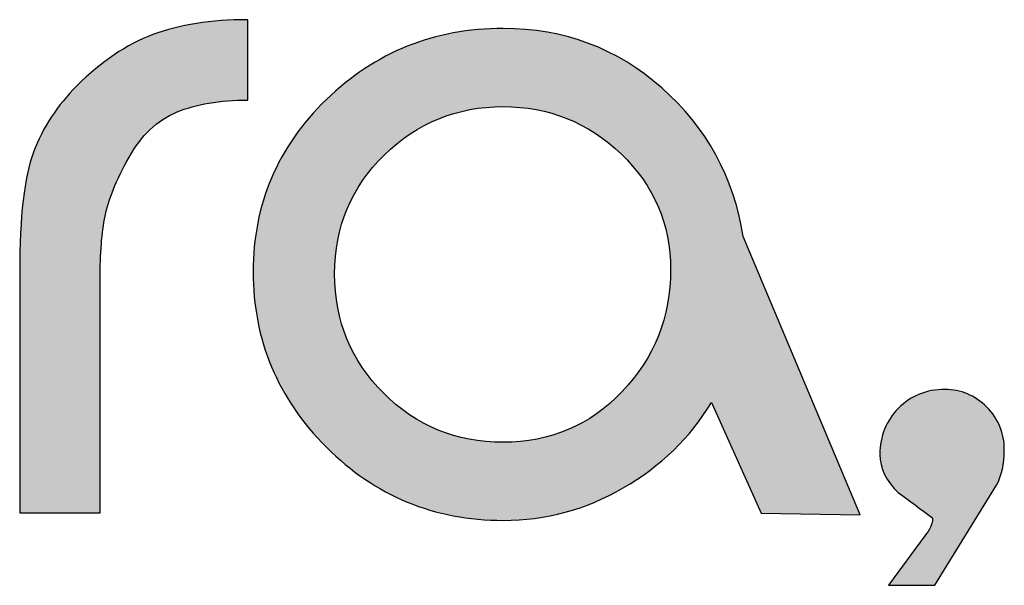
# Model space of a CAD drawing. Header units: millimetres. Extents: x -125 to 300, y 6 to 90.
# Tile 17 of 132: x -16.074 to -15.534, y 22.937 to 23.248. Entities that reach past the tile are written whole.
import ezdxf

# ---------------------------------------------------------------- set-up
doc = ezdxf.new("R2010")
doc.units = ezdxf.units.MM
doc.layers.get('0').update_dxf_attribs({"lineweight": 0})
doc.layers.add('Plano5', color=1, linetype='Continuous')

# ---------------------------------------------------------------- blocks, each defined once
blk = doc.blocks.new('JMULLER')
at = {"layer": 'Plano5', "linetype": 'Continuous', "lineweight": 0}
h = blk.add_hatch(color=7, dxfattribs=at)
h.dxf.hatch_style = 1
edge = h.paths.add_edge_path()
edge.add_spline(control_points=[(133.94523, -14.63529), (133.94523, -14.63529), (133.94523, -14.63529), (133.94523, -14.63529), (133.94523, -14.63529), (133.93826, -14.65398), (133.93477, -14.68424), (133.93477, -14.72608)], knot_values=[0.333334, 0.333334, 0.333334, 0.333334, 0.366668, 0.366668, 0.366668, 0.366768, 0.400001, 0.400001, 0.400001, 0.400001], degree=3, periodic=0)
edge.add_spline(control_points=[(133.93477, -14.72608), (133.93477, -14.72608), (133.93477, -14.72609), (133.93477, -14.72609), (133.93477, -14.72609), (133.93477, -14.72776), (133.93477, -14.72968), (133.93477, -14.73184)], knot_values=[0.3, 0.3, 0.3, 0.3, 0.316667, 0.316667, 0.316667, 0.316767, 0.333334, 0.333334, 0.333334, 0.333334], degree=3, periodic=0)
edge.add_spline(control_points=[(133.93477, -14.73184), (133.93477, -14.734), (133.93477, -14.73641), (133.93477, -14.73906), (133.93477, -14.73906), (133.93477, -14.74171), (133.93477, -14.7446), (133.93477, -14.74774)], knot_values=[0.233333, 0.233333, 0.233333, 0.233333, 0.266667, 0.266667, 0.266667, 0.266767, 0.3, 0.3, 0.3, 0.3], degree=3, periodic=0)
edge.add_spline(control_points=[(133.93477, -14.74774), (133.93477, -14.75088), (133.93477, -14.75426), (133.93477, -14.75789), (133.93477, -14.75789), (133.93477, -14.75789), (133.93477, -14.90935), (133.93477, -14.90936)], knot_values=[0.133334, 0.133334, 0.133334, 0.133334, 0.166667, 0.166667, 0.166667, 0.166767, 0.233333, 0.233333, 0.233333, 0.233333], degree=3, periodic=0)
edge.add_spline(control_points=[(133.93477, -14.90936), (133.93477, -14.90936), (133.99588, -14.90936), (133.99588, -14.90936)], knot_values=[0.066667, 0.066667, 0.066667, 0.066667, 0.133333, 0.133333, 0.133333, 0.133333], degree=3, periodic=0)
edge.add_spline(control_points=[(133.99588, -14.90936), (133.99588, -14.90935), (133.99588, -14.74701), (133.99588, -14.74701)], knot_values=[0, 0, 0, 0, 0.066666, 0.066666, 0.066666, 0.066666], degree=3, periodic=0)
edge.add_spline(control_points=[(133.99588, -14.74701), (133.99588, -14.74366), (133.99588, -14.73864), (133.99588, -14.73195), (133.99588, -14.73195), (133.99588, -14.72706), (133.99596, -14.7224), (133.99612, -14.71795)], knot_values=[0.916666, 0.916666, 0.916666, 0.916666, 0.983333, 0.983333, 0.983333, 0.983433, 1, 1, 1, 1], degree=3, periodic=0)
edge.add_spline(control_points=[(133.99612, -14.71795), (133.99643, -14.70906), (133.99706, -14.70104), (133.998, -14.69389)], knot_values=[0.883334, 0.883334, 0.883334, 0.883334, 0.916666, 0.916666, 0.916666, 0.916666], degree=3, periodic=0)
edge.add_spline(control_points=[(133.998, -14.69389), (133.99847, -14.69032), (133.99902, -14.68696), (133.99965, -14.68383), (133.99965, -14.68383), (134.00216, -14.67127), (134.00816, -14.65649), (134.01765, -14.63947)], knot_values=[0.800001, 0.800001, 0.800001, 0.800001, 0.816668, 0.816668, 0.816668, 0.816768, 0.883334, 0.883334, 0.883334, 0.883334], degree=3, periodic=0)
edge.add_spline(control_points=[(134.01765, -14.63947), (134.01765, -14.63947), (134.01765, -14.63947), (134.01765, -14.63947), (134.01765, -14.63947), (134.02714, -14.62246), (134.03927, -14.61088), (134.05406, -14.60474)], knot_values=[0.733334, 0.733334, 0.733334, 0.733334, 0.766668, 0.766668, 0.766668, 0.766768, 0.800001, 0.800001, 0.800001, 0.800001], degree=3, periodic=0)
edge.add_spline(control_points=[(134.05406, -14.60474), (134.05406, -14.60474), (134.05406, -14.60474), (134.05406, -14.60474), (134.05406, -14.60474), (134.06885, -14.59861), (134.08685, -14.59554), (134.10805, -14.59554)], knot_values=[0.666667, 0.666667, 0.666667, 0.666667, 0.700001, 0.700001, 0.700001, 0.700101, 0.733334, 0.733334, 0.733334, 0.733334], degree=3, periodic=0)
edge.add_spline(control_points=[(134.10805, -14.59554), (134.10805, -14.59554), (134.10805, -14.59554), (134.10805, -14.59554), (134.10805, -14.59554), (134.10805, -14.59554), (134.10805, -14.53445), (134.10805, -14.53445)], knot_values=[0.6, 0.6, 0.6, 0.6, 0.633334, 0.633334, 0.633334, 0.633434, 0.666667, 0.666667, 0.666667, 0.666667], degree=3, periodic=0)
edge.add_spline(control_points=[(134.10805, -14.53445), (134.10805, -14.53445), (134.10805, -14.53445), (134.10805, -14.53445), (134.08015, -14.53445), (134.05616, -14.53821), (134.03606, -14.54574)], knot_values=[0.533334, 0.533334, 0.533334, 0.533334, 0.566667, 0.566667, 0.566667, 0.6, 0.6, 0.6, 0.6], degree=3, periodic=0)
edge.add_spline(control_points=[(134.03606, -14.54574), (134.03606, -14.54574), (134.03606, -14.54574), (134.03606, -14.54574), (134.03606, -14.54574), (134.01598, -14.55328), (133.99672, -14.56625), (133.9783, -14.58466)], knot_values=[0.466667, 0.466667, 0.466667, 0.466667, 0.500001, 0.500001, 0.500001, 0.500101, 0.533334, 0.533334, 0.533334, 0.533334], degree=3, periodic=0)
edge.add_spline(control_points=[(133.9783, -14.58466), (133.9783, -14.58466), (133.9783, -14.58466), (133.9783, -14.58466), (133.9783, -14.58466), (133.96324, -14.59972), (133.95222, -14.6166), (133.94523, -14.63529)], knot_values=[0.400001, 0.400001, 0.400001, 0.400001, 0.433334, 0.433334, 0.433334, 0.433434, 0.466667, 0.466667, 0.466667, 0.466667], degree=3, periodic=0)
h = blk.add_hatch(color=7, dxfattribs=at)
h.dxf.hatch_style = 1
edge = h.paths.add_edge_path()
edge.add_spline(control_points=[(134.1679, -14.59511), (134.1679, -14.59512), (134.1679, -14.59512), (134.1679, -14.59512), (134.1679, -14.59512), (134.13079, -14.6311), (134.11223, -14.67475), (134.11223, -14.72608)], knot_values=[0.636365, 0.636365, 0.636365, 0.636365, 0.68182, 0.68182, 0.68182, 0.68192, 0.727274, 0.727274, 0.727274, 0.727274], degree=3, periodic=0)
edge.add_spline(control_points=[(134.11223, -14.72608), (134.11223, -14.72608), (134.11223, -14.72609), (134.11223, -14.72609), (134.11223, -14.72609), (134.11223, -14.77797), (134.13079, -14.82246), (134.1679, -14.85956)], knot_values=[0.545455, 0.545455, 0.545455, 0.545455, 0.59091, 0.59091, 0.59091, 0.59101, 0.636365, 0.636365, 0.636365, 0.636365], degree=3, periodic=0)
edge.add_spline(control_points=[(134.1679, -14.85956), (134.1679, -14.85957), (134.1679, -14.85957), (134.1679, -14.85957), (134.1679, -14.85957), (134.20501, -14.89667), (134.2498, -14.91522), (134.30225, -14.91522)], knot_values=[0.454546, 0.454546, 0.454546, 0.454546, 0.500001, 0.500001, 0.500001, 0.500101, 0.545455, 0.545455, 0.545455, 0.545455], degree=3, periodic=0)
edge.add_spline(control_points=[(134.30225, -14.91522), (134.30225, -14.91522), (134.30225, -14.91522), (134.30225, -14.91522), (134.30225, -14.91522), (134.33462, -14.91522), (134.36504, -14.90699), (134.3935, -14.89053)], knot_values=[0.363637, 0.363637, 0.363637, 0.363637, 0.409092, 0.409092, 0.409092, 0.409192, 0.454546, 0.454546, 0.454546, 0.454546], degree=3, periodic=0)
edge.add_spline(control_points=[(134.3935, -14.89053), (134.3935, -14.89053), (134.3935, -14.89053), (134.3935, -14.89053), (134.3935, -14.89053), (134.42196, -14.87407), (134.44428, -14.85245), (134.46047, -14.82567)], knot_values=[0.272728, 0.272728, 0.272728, 0.272728, 0.318183, 0.318183, 0.318183, 0.318283, 0.363637, 0.363637, 0.363637, 0.363637], degree=3, periodic=0)
edge.add_spline(control_points=[(134.46047, -14.82567), (134.46047, -14.82567), (134.46047, -14.82567), (134.46047, -14.82567), (134.46047, -14.82567), (134.46047, -14.82567), (134.49828, -14.90963), (134.49828, -14.90964)], knot_values=[0.181819, 0.181819, 0.181819, 0.181819, 0.227274, 0.227274, 0.227274, 0.227374, 0.272728, 0.272728, 0.272728, 0.272728], degree=3, periodic=0)
edge.add_spline(control_points=[(134.49828, -14.90964), (134.49828, -14.90964), (134.57347, -14.91103), (134.57347, -14.91103)], knot_values=[0.09091, 0.09091, 0.09091, 0.09091, 0.181817, 0.181817, 0.181817, 0.181817], degree=3, periodic=0)
edge.add_spline(control_points=[(134.57347, -14.91103), (134.57347, -14.91102), (134.48475, -14.69931), (134.48475, -14.69931)], knot_values=[0, 0, 0, 0, 0.090908, 0.090908, 0.090908, 0.090908], degree=3, periodic=0)
edge.add_spline(control_points=[(134.48475, -14.69931), (134.47748, -14.65412), (134.45684, -14.61646), (134.4228, -14.58633), (134.4228, -14.58633), (134.38876, -14.55621), (134.34858, -14.54114), (134.30225, -14.54114)], knot_values=[0.818183, 0.818183, 0.818183, 0.818183, 0.909092, 0.909092, 0.909092, 0.909192, 1, 1, 1, 1], degree=3, periodic=0)
edge.add_spline(control_points=[(134.30225, -14.54114), (134.30225, -14.54114), (134.30225, -14.54114), (134.30225, -14.54114), (134.30225, -14.54114), (134.2498, -14.54114), (134.20501, -14.55913), (134.1679, -14.59511)], knot_values=[0.727274, 0.727274, 0.727274, 0.727274, 0.772729, 0.772729, 0.772729, 0.772829, 0.818183, 0.818183, 0.818183, 0.818183], degree=3, periodic=0)
edge = h.paths.add_edge_path(flags=16)
edge.add_spline(control_points=[(134.17417, -14.72776), (134.17417, -14.72776), (134.17417, -14.72776), (134.17417, -14.72776), (134.17417, -14.72776), (134.17417, -14.69206), (134.18674, -14.66193), (134.21185, -14.63738)], knot_values=[0.125001, 0.125001, 0.125001, 0.125001, 0.187502, 0.187502, 0.187502, 0.187602, 0.250001, 0.250001, 0.250001, 0.250001], degree=3, periodic=0)
edge.add_spline(control_points=[(134.21185, -14.63738), (134.21185, -14.63738), (134.21185, -14.63738), (134.21185, -14.63738), (134.21185, -14.63738), (134.23696, -14.61283), (134.26709, -14.60056), (134.30225, -14.60056)], knot_values=[0, 0, 0, 0, 0.062501, 0.062501, 0.062501, 0.062601, 0.125001, 0.125001, 0.125001, 0.125001], degree=3, periodic=0)
edge.add_spline(control_points=[(134.30225, -14.60056), (134.33685, -14.60056), (134.36671, -14.61255), (134.39183, -14.63654), (134.39183, -14.63654), (134.41694, -14.66053), (134.42949, -14.68982), (134.42949, -14.7244)], knot_values=[0.750001, 0.750001, 0.750001, 0.750001, 0.875001, 0.875001, 0.875001, 0.875101, 1, 1, 1, 1], degree=3, periodic=0)
edge.add_spline(control_points=[(134.42949, -14.7244), (134.42949, -14.72441), (134.42949, -14.72441), (134.42949, -14.72441), (134.42949, -14.72441), (134.42949, -14.76068), (134.41722, -14.79164), (134.39266, -14.8173)], knot_values=[0.625001, 0.625001, 0.625001, 0.625001, 0.687502, 0.687502, 0.687502, 0.687602, 0.750001, 0.750001, 0.750001, 0.750001], degree=3, periodic=0)
edge.add_spline(control_points=[(134.39266, -14.8173), (134.39266, -14.81731), (134.39266, -14.81731), (134.39266, -14.81731), (134.39266, -14.81731), (134.3681, -14.84297), (134.33797, -14.8558), (134.30225, -14.8558)], knot_values=[0.500001, 0.500001, 0.500001, 0.500001, 0.562502, 0.562502, 0.562502, 0.562602, 0.625001, 0.625001, 0.625001, 0.625001], degree=3, periodic=0)
edge.add_spline(control_points=[(134.30225, -14.8558), (134.30225, -14.8558), (134.30225, -14.8558), (134.30225, -14.8558), (134.30225, -14.8558), (134.26654, -14.8558), (134.23626, -14.84339), (134.21143, -14.81856)], knot_values=[0.375001, 0.375001, 0.375001, 0.375001, 0.437502, 0.437502, 0.437502, 0.437602, 0.500001, 0.500001, 0.500001, 0.500001], degree=3, periodic=0)
edge.add_spline(control_points=[(134.21143, -14.81856), (134.21143, -14.81856), (134.21143, -14.81856), (134.21143, -14.81856), (134.21143, -14.81856), (134.1866, -14.79373), (134.17417, -14.76347), (134.17417, -14.72776)], knot_values=[0.250001, 0.250001, 0.250001, 0.250001, 0.312502, 0.312502, 0.312502, 0.312602, 0.375001, 0.375001, 0.375001, 0.375001], degree=3, periodic=0)
h = blk.add_hatch(color=7, dxfattribs=at)
h.dxf.hatch_style = 1
edge = h.paths.add_edge_path()
edge.add_spline(control_points=[(134.6789, -14.84186), (134.67827, -14.84053), (134.67758, -14.83923), (134.67681, -14.83796)], knot_values=[0.859375, 0.859375, 0.859375, 0.859375, 0.869792, 0.869792, 0.869792, 0.869792], degree=3, periodic=0)
edge.add_spline(control_points=[(134.67681, -14.83796), (134.67643, -14.83732), (134.67603, -14.8367), (134.67561, -14.83608)], knot_values=[0.854167, 0.854167, 0.854167, 0.854167, 0.859375, 0.859375, 0.859375, 0.859375], degree=3, periodic=0)
edge.add_spline(control_points=[(134.67561, -14.83608), (134.67477, -14.83484), (134.67386, -14.83363), (134.67289, -14.83246)], knot_values=[0.843751, 0.843751, 0.843751, 0.843751, 0.854167, 0.854167, 0.854167, 0.854167], degree=3, periodic=0)
edge.add_spline(control_points=[(134.67289, -14.83246), (134.67191, -14.83128), (134.67087, -14.83013), (134.66975, -14.82902), (134.66975, -14.82902), (134.66863, -14.8279), (134.66749, -14.82685), (134.66632, -14.82588)], knot_values=[0.822916, 0.822916, 0.822916, 0.822916, 0.833333, 0.833333, 0.833333, 0.833433, 0.843751, 0.843751, 0.843751, 0.843751], degree=3, periodic=0)
edge.add_spline(control_points=[(134.66632, -14.82588), (134.66457, -14.82441), (134.66275, -14.8231), (134.66088, -14.82195)], knot_values=[0.807291, 0.807291, 0.807291, 0.807291, 0.822916, 0.822916, 0.822916, 0.822916], degree=3, periodic=0)
edge.add_spline(control_points=[(134.66088, -14.82195), (134.65964, -14.82119), (134.65836, -14.82049), (134.65706, -14.81986)], knot_values=[0.796875, 0.796875, 0.796875, 0.796875, 0.807291, 0.807291, 0.807291, 0.807291], degree=3, periodic=0)
edge.add_spline(control_points=[(134.65706, -14.81986), (134.65576, -14.81923), (134.65444, -14.81868), (134.65309, -14.81819)], knot_values=[0.786458, 0.786458, 0.786458, 0.786458, 0.796875, 0.796875, 0.796875, 0.796875], degree=3, periodic=0)
edge.add_spline(control_points=[(134.65309, -14.81819), (134.65174, -14.8177), (134.65036, -14.81728), (134.64896, -14.81693)], knot_values=[0.776042, 0.776042, 0.776042, 0.776042, 0.786458, 0.786458, 0.786458, 0.786458], degree=3, periodic=0)
edge.add_spline(control_points=[(134.64896, -14.81693), (134.64685, -14.81641), (134.64469, -14.81604), (134.64246, -14.81583)], knot_values=[0.760417, 0.760417, 0.760417, 0.760417, 0.776042, 0.776042, 0.776042, 0.776042], degree=3, periodic=0)
edge.add_spline(control_points=[(134.64246, -14.81583), (134.64098, -14.8157), (134.63948, -14.81563), (134.63794, -14.81563), (134.63794, -14.81563), (134.62398, -14.81563), (134.61226, -14.82037), (134.60278, -14.82986)], knot_values=[0.666667, 0.666667, 0.666667, 0.666667, 0.677085, 0.677085, 0.677085, 0.677185, 0.760417, 0.760417, 0.760417, 0.760417], degree=3, periodic=0)
edge.add_spline(control_points=[(134.60278, -14.82986), (134.60278, -14.82986), (134.60278, -14.82986), (134.60278, -14.82986), (134.60278, -14.82986), (134.59328, -14.83934), (134.58854, -14.85106), (134.58854, -14.86501)], knot_values=[0.583334, 0.583334, 0.583334, 0.583334, 0.625001, 0.625001, 0.625001, 0.625101, 0.666667, 0.666667, 0.666667, 0.666667], degree=3, periodic=0)
edge.add_spline(control_points=[(134.58854, -14.86501), (134.58854, -14.86501), (134.58854, -14.86501), (134.58854, -14.86501), (134.58854, -14.86501), (134.58854, -14.86567), (134.58856, -14.86633), (134.5886, -14.86698)], knot_values=[0.578124, 0.578124, 0.578124, 0.578124, 0.58073, 0.58073, 0.58073, 0.58083, 0.583334, 0.583334, 0.583334, 0.583334], degree=3, periodic=0)
edge.add_spline(control_points=[(134.5886, -14.86698), (134.58867, -14.8683), (134.58882, -14.86959), (134.58904, -14.87088)], knot_values=[0.567708, 0.567708, 0.567708, 0.567708, 0.578124, 0.578124, 0.578124, 0.578124], degree=3, periodic=0)
edge.add_spline(control_points=[(134.58904, -14.87088), (134.58926, -14.87217), (134.58956, -14.87344), (134.58993, -14.8747)], knot_values=[0.557291, 0.557291, 0.557291, 0.557291, 0.567708, 0.567708, 0.567708, 0.567708], degree=3, periodic=0)
edge.add_spline(control_points=[(134.58993, -14.8747), (134.5903, -14.87596), (134.59075, -14.8772), (134.59126, -14.87844)], knot_values=[0.546875, 0.546875, 0.546875, 0.546875, 0.557291, 0.557291, 0.557291, 0.557291], degree=3, periodic=0)
edge.add_spline(control_points=[(134.59126, -14.87844), (134.59152, -14.87905), (134.5918, -14.87967), (134.5921, -14.88028)], knot_values=[0.541667, 0.541667, 0.541667, 0.541667, 0.546875, 0.546875, 0.546875, 0.546875], degree=3, periodic=0)
edge.add_spline(control_points=[(134.5921, -14.88028), (134.5924, -14.88089), (134.59271, -14.88149), (134.59304, -14.8821)], knot_values=[0.536458, 0.536458, 0.536458, 0.536458, 0.541667, 0.541667, 0.541667, 0.541667], degree=3, periodic=0)
edge.add_spline(control_points=[(134.59304, -14.8821), (134.59371, -14.8833), (134.59445, -14.8845), (134.59527, -14.88568)], knot_values=[0.526042, 0.526042, 0.526042, 0.526042, 0.536458, 0.536458, 0.536458, 0.536458], degree=3, periodic=0)
edge.add_spline(control_points=[(134.59527, -14.88568), (134.59649, -14.88745), (134.59788, -14.88919), (134.59944, -14.89091)], knot_values=[0.510417, 0.510417, 0.510417, 0.510417, 0.526042, 0.526042, 0.526042, 0.526042], degree=3, periodic=0)
edge.add_spline(control_points=[(134.59944, -14.89091), (134.60048, -14.89205), (134.60159, -14.89318), (134.60278, -14.8943), (134.60278, -14.8943), (134.60697, -14.89736), (134.61115, -14.90043), (134.61533, -14.9035)], knot_values=[0.458333, 0.458333, 0.458333, 0.458333, 0.468751, 0.468751, 0.468751, 0.468851, 0.510417, 0.510417, 0.510417, 0.510417], degree=3, periodic=0)
edge.add_spline(control_points=[(134.61533, -14.9035), (134.61952, -14.90657), (134.6237, -14.90964), (134.62788, -14.91271), (134.62788, -14.91271), (134.62792, -14.91274), (134.62795, -14.91278), (134.62798, -14.91281)], knot_values=[0.414062, 0.414062, 0.414062, 0.414062, 0.455728, 0.455728, 0.455728, 0.455828, 0.458333, 0.458333, 0.458333, 0.458333], degree=3, periodic=0)
edge.add_spline(control_points=[(134.62851, -14.91542), (134.62848, -14.91573), (134.62842, -14.91607), (134.62834, -14.91643)], knot_values=[0.364584, 0.364584, 0.364584, 0.364584, 0.375, 0.375, 0.375, 0.375], degree=3, periodic=0)
edge.add_spline(control_points=[(134.62761, -14.91884), (134.62745, -14.91928), (134.62726, -14.91975), (134.62705, -14.92024), (134.62705, -14.92024), (134.62649, -14.92135), (134.62586, -14.92247), (134.62517, -14.92358)], knot_values=[0.291667, 0.291667, 0.291667, 0.291667, 0.302084, 0.302084, 0.302084, 0.302184, 0.343751, 0.343751, 0.343751, 0.343751], degree=3, periodic=0)
edge.add_spline(control_points=[(134.62517, -14.92358), (134.62447, -14.9247), (134.6237, -14.92581), (134.62286, -14.92693), (134.62286, -14.92693), (134.62286, -14.92693), (134.62286, -14.92693), (134.62286, -14.92693)], knot_values=[0.249999, 0.249999, 0.249999, 0.249999, 0.270833, 0.270833, 0.270833, 0.270933, 0.291667, 0.291667, 0.291667, 0.291667], degree=3, periodic=0)
edge.add_spline(control_points=[(134.62286, -14.92693), (134.62286, -14.92693), (134.59524, -14.96459), (134.59524, -14.96459)], knot_values=[0.166667, 0.166667, 0.166667, 0.166667, 0.249999, 0.249999, 0.249999, 0.249999], degree=3, periodic=0)
edge.add_spline(control_points=[(134.59524, -14.96459), (134.59524, -14.96459), (134.63039, -14.96459), (134.63039, -14.96459)], knot_values=[0.083334, 0.083334, 0.083334, 0.083334, 0.166666, 0.166666, 0.166666, 0.166666], degree=3, periodic=0)
edge.add_spline(control_points=[(134.63039, -14.96459), (134.63039, -14.96458), (134.67728, -14.88844), (134.67728, -14.88844)], knot_values=[0, 0, 0, 0, 0.083332, 0.083332, 0.083332, 0.083332], degree=3, periodic=0)
edge.add_spline(control_points=[(134.67728, -14.88844), (134.68118, -14.88119), (134.68314, -14.87226), (134.68314, -14.86166), (134.68314, -14.86166), (134.68314, -14.86005), (134.68307, -14.85848), (134.68293, -14.85694)], knot_values=[0.906249, 0.906249, 0.906249, 0.906249, 0.989583, 0.989583, 0.989583, 0.989683, 1, 1, 1, 1], degree=3, periodic=0)
edge.add_spline(control_points=[(134.68293, -14.85694), (134.68272, -14.85462), (134.68236, -14.85238), (134.68183, -14.8502)], knot_values=[0.890625, 0.890625, 0.890625, 0.890625, 0.906249, 0.906249, 0.906249, 0.906249], degree=3, periodic=0)
edge.add_spline(control_points=[(134.68183, -14.8502), (134.68148, -14.84875), (134.68106, -14.84733), (134.68058, -14.84594)], knot_values=[0.880208, 0.880208, 0.880208, 0.880208, 0.890625, 0.890625, 0.890625, 0.890625], degree=3, periodic=0)
edge.add_spline(control_points=[(134.68058, -14.84594), (134.68009, -14.84455), (134.67953, -14.84319), (134.6789, -14.84186)], knot_values=[0.869792, 0.869792, 0.869792, 0.869792, 0.880208, 0.880208, 0.880208, 0.880208], degree=3, periodic=0)
at = {"layer": 'Plano5', "color": 7}
for points, knots in [([(133.99588, -14.74701), (133.99588, -14.74701), (133.99588, -14.90936), (133.99588, -14.90936), (133.99588, -14.90936), (133.99588, -14.90936), (133.93477, -14.90936), (133.93477, -14.90936), (133.93477, -14.90936), (133.93477, -14.90936), (133.93477, -14.75789), (133.93477, -14.75789), (133.93477, -14.75789), (133.93477, -14.75064), (133.93477, -14.74436), (133.93477, -14.73906), (133.93477, -14.73906), (133.93477, -14.73376), (133.93477, -14.72944), (133.93477, -14.72609), (133.93477, -14.72609), (133.93477, -14.68424), (133.93826, -14.65398), (133.94523, -14.63529), (133.94523, -14.63529), (133.95222, -14.6166), (133.96324, -14.59972), (133.9783, -14.58466), (133.9783, -14.58466), (133.99672, -14.56625), (134.01598, -14.55328), (134.03606, -14.54574), (134.03606, -14.54574), (134.05616, -14.53821), (134.08015, -14.53445), (134.10805, -14.53445), (134.10805, -14.53445), (134.10805, -14.53445), (134.10805, -14.59554), (134.10805, -14.59554), (134.10805, -14.59554), (134.08685, -14.59554), (134.06885, -14.59861), (134.05406, -14.60474), (134.05406, -14.60474), (134.03927, -14.61088), (134.02714, -14.62246), (134.01765, -14.63947), (134.01765, -14.63947), (134.00816, -14.65649), (134.00216, -14.67127), (133.99965, -14.68383), (133.99965, -14.68383), (133.99714, -14.69638), (133.99588, -14.71242), (133.99588, -14.73195), (133.99588, -14.73195), (133.99588, -14.73864), (133.99588, -14.74366), (133.99588, -14.74701)], [0, 0, 0, 0, 0.066667, 0.066667, 0.066667, 0.066667, 0.133333, 0.133333, 0.133333, 0.133333, 0.2, 0.2, 0.2, 0.2, 0.266667, 0.266667, 0.266667, 0.266667, 0.333333, 0.333333, 0.333333, 0.333333, 0.4, 0.4, 0.4, 0.4, 0.466667, 0.466667, 0.466667, 0.466667, 0.533333, 0.533333, 0.533333, 0.533333, 0.6, 0.6, 0.6, 0.6, 0.666667, 0.666667, 0.666667, 0.666667, 0.733333, 0.733333, 0.733333, 0.733333, 0.8, 0.8, 0.8, 0.8, 0.866667, 0.866667, 0.866667, 0.866667, 0.933333, 0.933333, 0.933333, 0.933333, 1, 1, 1, 1]), ([(134.48475, -14.69931), (134.48475, -14.69931), (134.57347, -14.91103), (134.57347, -14.91103), (134.57347, -14.91103), (134.57347, -14.91103), (134.49828, -14.90964), (134.49828, -14.90964), (134.49828, -14.90964), (134.49828, -14.90964), (134.46047, -14.82567), (134.46047, -14.82567), (134.46047, -14.82567), (134.44428, -14.85245), (134.42196, -14.87407), (134.3935, -14.89053), (134.3935, -14.89053), (134.36504, -14.90699), (134.33462, -14.91522), (134.30225, -14.91522), (134.30225, -14.91522), (134.2498, -14.91522), (134.20501, -14.89667), (134.1679, -14.85957), (134.1679, -14.85957), (134.13079, -14.82247), (134.11223, -14.77797), (134.11223, -14.72609), (134.11223, -14.72609), (134.11223, -14.67476), (134.13079, -14.6311), (134.1679, -14.59512), (134.1679, -14.59512), (134.20501, -14.55913), (134.2498, -14.54114), (134.30225, -14.54114), (134.30225, -14.54114), (134.34858, -14.54114), (134.38876, -14.55621), (134.4228, -14.58633), (134.4228, -14.58633), (134.45684, -14.61646), (134.47748, -14.65412), (134.48475, -14.69931)], [0, 0, 0, 0, 0.090909, 0.090909, 0.090909, 0.090909, 0.181818, 0.181818, 0.181818, 0.181818, 0.272727, 0.272727, 0.272727, 0.272727, 0.363636, 0.363636, 0.363636, 0.363636, 0.454545, 0.454545, 0.454545, 0.454545, 0.545455, 0.545455, 0.545455, 0.545455, 0.636364, 0.636364, 0.636364, 0.636364, 0.727273, 0.727273, 0.727273, 0.727273, 0.818182, 0.818182, 0.818182, 0.818182, 0.909091, 0.909091, 0.909091, 0.909091, 1, 1, 1, 1]), ([(134.30225, -14.60056), (134.26709, -14.60056), (134.23696, -14.61283), (134.21185, -14.63738), (134.21185, -14.63738), (134.18674, -14.66193), (134.17417, -14.69206), (134.17417, -14.72776), (134.17417, -14.72776), (134.17417, -14.76347), (134.1866, -14.79373), (134.21143, -14.81856), (134.21143, -14.81856), (134.23626, -14.84339), (134.26654, -14.8558), (134.30225, -14.8558), (134.30225, -14.8558), (134.33797, -14.8558), (134.3681, -14.84297), (134.39266, -14.81731), (134.39266, -14.81731), (134.41722, -14.79164), (134.42949, -14.76068), (134.42949, -14.72441), (134.42949, -14.72441), (134.42949, -14.68982), (134.41694, -14.66053), (134.39183, -14.63654), (134.39183, -14.63654), (134.36671, -14.61255), (134.33685, -14.60056), (134.30225, -14.60056)], [0, 0, 0, 0, 0.125, 0.125, 0.125, 0.125, 0.25, 0.25, 0.25, 0.25, 0.375, 0.375, 0.375, 0.375, 0.5, 0.5, 0.5, 0.5, 0.625, 0.625, 0.625, 0.625, 0.75, 0.75, 0.75, 0.75, 0.875, 0.875, 0.875, 0.875, 1, 1, 1, 1]), ([(134.67728, -14.88844), (134.67728, -14.88844), (134.63039, -14.96459), (134.63039, -14.96459), (134.63039, -14.96459), (134.63039, -14.96459), (134.59524, -14.96459), (134.59524, -14.96459), (134.59524, -14.96459), (134.59524, -14.96459), (134.62286, -14.92693), (134.62286, -14.92693), (134.62286, -14.92693), (134.62454, -14.9247), (134.62593, -14.92247), (134.62705, -14.92024), (134.62705, -14.92024), (134.62872, -14.91633), (134.629, -14.91382), (134.62788, -14.91271), (134.62788, -14.91271), (134.61952, -14.90657), (134.61115, -14.90043), (134.60278, -14.8943), (134.60278, -14.8943), (134.59328, -14.88537), (134.58854, -14.87561), (134.58854, -14.86501), (134.58854, -14.86501), (134.58854, -14.85106), (134.59328, -14.83934), (134.60278, -14.82986), (134.60278, -14.82986), (134.61226, -14.82037), (134.62398, -14.81563), (134.63794, -14.81563), (134.63794, -14.81563), (134.65021, -14.81563), (134.66081, -14.82009), (134.66975, -14.82902), (134.66975, -14.82902), (134.67867, -14.83795), (134.68314, -14.84883), (134.68314, -14.86166), (134.68314, -14.86166), (134.68314, -14.87226), (134.68118, -14.88119), (134.67728, -14.88844)], [0, 0, 0, 0, 0.083333, 0.083333, 0.083333, 0.083333, 0.166667, 0.166667, 0.166667, 0.166667, 0.25, 0.25, 0.25, 0.25, 0.333333, 0.333333, 0.333333, 0.333333, 0.416667, 0.416667, 0.416667, 0.416667, 0.5, 0.5, 0.5, 0.5, 0.583333, 0.583333, 0.583333, 0.583333, 0.666667, 0.666667, 0.666667, 0.666667, 0.75, 0.75, 0.75, 0.75, 0.833333, 0.833333, 0.833333, 0.833333, 0.916667, 0.916667, 0.916667, 0.916667, 1, 1, 1, 1])]:
    blk.add_open_spline(points, degree=3, knots=knots, dxfattribs=at)

msp = doc.modelspace()

# ---------------------------------------------------------------- block references
at = {"color": 0, "xscale": 0.7218114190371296, "yscale": 0.7218114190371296, "zscale": 0.7218114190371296}
msp.add_blockref('JMULLER', (-112.74996, 33.73873), dxfattribs=at)
msp.add_blockref('JMULLER', (-112.74996, 33.73873), dxfattribs=at)

doc.saveas('drawing.dxf')
